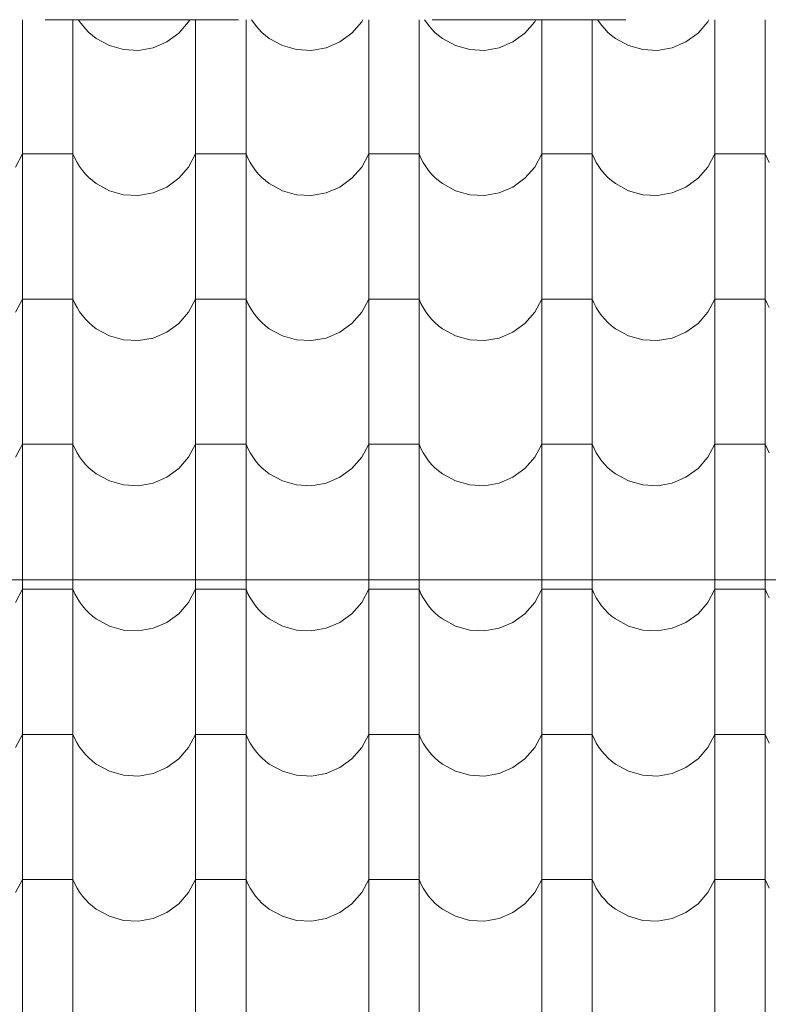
# Model space of a CAD drawing. Header units: millimetres. Extents: x -68772 to 137055, y -73300 to 19650.
# Tile 150 of 212: x 75255 to 76183, y -45598 to -44376. Entities that reach past the tile are written whole.
import ezdxf

# ---------------------------------------------------------------- set-up
doc = ezdxf.new("R2010")
doc.units = ezdxf.units.MM
doc.header["$MEASUREMENT"] = 0
doc.linetypes.add('Przerywana', pattern=[480, 240, -240])
for name, color, linetype, lineweight in [('Nowe_810-G Ogólne_Nr_pióra__1', 7, 'Continuous', 18), ('Nowe_810-G Ogólne_Nr_pióra__26', 13, 'Continuous', 18), ('Nowe_NIEWIDOCZNE DACHY_Nr_pióra__1', 7, 'Continuous', 18)]:
    doc.layers.add(name, color=color, linetype=linetype, lineweight=lineweight)

# ---------------------------------------------------------------- blocks, each defined once
blk = doc.blocks.new('*X50')
at = {"layer": 'Nowe_810-G Ogólne_Nr_pióra__26', "color": 13, "linetype": 'Continuous', "lineweight": 18}
for p, q in [((75258.3, -44376), (75258.3, -44472.3)), ((75320.7, -44376), (75320.7, -44472.3)), ((75327.6, -44376), (75329, -44378.2)), ((75329, -44378.2), (75332.5, -44383)), ((75452, -44392.8), (75464.1, -44378.8)), ((75464.1, -44378.8), (75465.6, -44376)), ((75472.8, -44376), (75472.8, -44472.3)), ((75535.2, -44376), (75535.2, -44472.3)), ((75542.1, -44376), (75543.5, -44378.2)), ((75543.5, -44378.2), (75547, -44383)), ((75666.5, -44392.8), (75678.6, -44378.8)), ((75678.6, -44378.8), (75680.1, -44376)), ((75687.3, -44376), (75687.3, -44472.3)), ((75749.7, -44376), (75749.7, -44472.3)), ((75756.6, -44376), (75758, -44378.2)), ((75758, -44378.2), (75761.5, -44383)), ((75881, -44392.8), (75893.1, -44378.8)), ((75893.1, -44378.8), (75894.6, -44376)), ((75901.8, -44376), (75901.8, -44472.3)), ((75964.2, -44376), (75964.2, -44472.3)), ((75971.1, -44376), (75972.5, -44378.2)), ((75972.5, -44378.2), (75976, -44383)), ((76095.5, -44392.8), (76107.6, -44378.8)), ((76107.6, -44378.8), (76109.1, -44376)), ((76116.3, -44376), (76116.3, -44472.3)), ((76178.7, -44376), (76178.7, -44472.3)), ((75332.5, -44383), (75336.3, -44387.5)), ((75336.3, -44387.5), (75340.4, -44391.8)), ((75340.4, -44391.8), (75344.9, -44395.7)), ((75437.1, -44403.6), (75452, -44392.8)), ((75547, -44383), (75550.8, -44387.5)), ((75550.8, -44387.5), (75554.9, -44391.8)), ((75554.9, -44391.8), (75559.4, -44395.7)), ((75651.6, -44403.6), (75666.5, -44392.8)), ((75761.5, -44383), (75765.3, -44387.5)), ((75765.3, -44387.5), (75769.4, -44391.8)), ((75769.4, -44391.8), (75773.9, -44395.7)), ((75866.1, -44403.6), (75881, -44392.8)), ((75976, -44383), (75979.8, -44387.5)), ((75979.8, -44387.5), (75983.9, -44391.8)), ((75983.9, -44391.8), (75988.4, -44395.7)), ((76080.6, -44403.6), (76095.5, -44392.8)), ((75344.9, -44395.7), (75349.6, -44399.3)), ((75349.6, -44399.3), (75365.8, -44408.2)), ((75420.1, -44410.9), (75437.1, -44403.6)), ((75559.4, -44395.7), (75564.1, -44399.3)), ((75564.1, -44399.3), (75580.3, -44408.2)), ((75634.6, -44410.9), (75651.6, -44403.6)), ((75773.9, -44395.7), (75778.6, -44399.3)), ((75778.6, -44399.3), (75794.8, -44408.2)), ((75849.1, -44410.9), (75866.1, -44403.6)), ((75988.4, -44395.7), (75993.1, -44399.3)), ((75993.1, -44399.3), (76009.3, -44408.2)), ((76063.6, -44410.9), (76080.6, -44403.6)), ((75365.8, -44408.2), (75383.5, -44413.2)), ((75383.5, -44413.2), (75401.9, -44414.1)), ((75401.9, -44414.1), (75420.1, -44410.9)), ((75580.3, -44408.2), (75598, -44413.2)), ((75598, -44413.2), (75616.4, -44414.1)), ((75616.4, -44414.1), (75634.6, -44410.9)), ((75794.8, -44408.2), (75812.5, -44413.2)), ((75812.5, -44413.2), (75830.9, -44414.1)), ((75830.9, -44414.1), (75849.1, -44410.9)), ((76009.3, -44408.2), (76027, -44413.2)), ((76027, -44413.2), (76045.4, -44414.1)), ((76045.4, -44414.1), (76063.6, -44410.9)), ((75258.3, -44472.3), (75258.3, -44652.4)), ((75320.7, -44472.3), (75320.7, -44652.4)), ((75472.8, -44472.3), (75472.8, -44652.4)), ((75535.2, -44472.3), (75535.2, -44652.4)), ((75687.3, -44472.3), (75687.3, -44652.4)), ((75749.7, -44472.3), (75749.7, -44652.4)), ((75901.8, -44472.3), (75901.8, -44652.4)), ((75964.2, -44472.3), (75964.2, -44652.4)), ((76116.3, -44472.3), (76116.3, -44652.4)), ((76178.7, -44472.3), (76178.7, -44652.4)), ((75249.6, -44558.9), (75258.3, -44542.6)), ((75289.5, -44542.6), (75258.3, -44542.6)), ((75320.7, -44542.6), (75289.5, -44542.6)), ((75320.7, -44542.6), (75323.1, -44548)), ((75323.1, -44548), (75325.9, -44553.3)), ((75464.1, -44558.9), (75472.8, -44542.6)), ((75504, -44542.6), (75472.8, -44542.6)), ((75535.2, -44542.6), (75504, -44542.6)), ((75535.2, -44542.6), (75537.6, -44548)), ((75537.6, -44548), (75540.4, -44553.3)), ((75678.6, -44558.9), (75687.3, -44542.6)), ((75718.5, -44542.6), (75687.3, -44542.6)), ((75749.7, -44542.6), (75718.5, -44542.6)), ((75749.7, -44542.6), (75752.1, -44548)), ((75752.1, -44548), (75754.9, -44553.3)), ((75893.1, -44558.9), (75901.8, -44542.6)), ((75933, -44542.6), (75901.8, -44542.6)), ((75964.2, -44542.6), (75933, -44542.6)), ((75964.2, -44542.6), (75966.6, -44548)), ((75966.6, -44548), (75969.4, -44553.3)), ((76107.6, -44558.9), (76116.3, -44542.6)), ((76147.5, -44542.6), (76116.3, -44542.6)), ((76178.7, -44542.6), (76147.5, -44542.6)), ((76178.7, -44542.6), (76181.1, -44548)), ((76181.1, -44548), (76183.9, -44553.3)), ((75325.9, -44553.3), (75329, -44558.3)), ((75329, -44558.3), (75332.5, -44563.1)), ((75332.5, -44563.1), (75336.3, -44567.6)), ((75452, -44572.8), (75464.1, -44558.9)), ((75540.4, -44553.3), (75543.5, -44558.3)), ((75543.5, -44558.3), (75547, -44563.1)), ((75547, -44563.1), (75550.8, -44567.6)), ((75666.5, -44572.8), (75678.6, -44558.9)), ((75754.9, -44553.3), (75758, -44558.3)), ((75758, -44558.3), (75761.5, -44563.1)), ((75761.5, -44563.1), (75765.3, -44567.6)), ((75881, -44572.8), (75893.1, -44558.9)), ((75969.4, -44553.3), (75972.5, -44558.3)), ((75972.5, -44558.3), (75976, -44563.1)), ((75976, -44563.1), (75979.8, -44567.6)), ((76095.5, -44572.8), (76107.6, -44558.9)), ((75336.3, -44567.6), (75340.4, -44571.8)), ((75340.4, -44571.8), (75344.9, -44575.7)), ((75344.9, -44575.7), (75349.6, -44579.3)), ((75437.1, -44583.7), (75452, -44572.8)), ((75550.8, -44567.6), (75554.9, -44571.8)), ((75554.9, -44571.8), (75559.4, -44575.7)), ((75559.4, -44575.7), (75564.1, -44579.3)), ((75651.6, -44583.7), (75666.5, -44572.8)), ((75765.3, -44567.6), (75769.4, -44571.8)), ((75769.4, -44571.8), (75773.9, -44575.7)), ((75773.9, -44575.7), (75778.6, -44579.3)), ((75866.1, -44583.7), (75881, -44572.8)), ((75979.8, -44567.6), (75983.9, -44571.8)), ((75983.9, -44571.8), (75988.4, -44575.7)), ((75988.4, -44575.7), (75993.1, -44579.3)), ((76080.6, -44583.7), (76095.5, -44572.8)), ((75349.6, -44579.3), (75365.8, -44588.2)), ((75365.8, -44588.2), (75383.5, -44593.2)), ((75420.1, -44590.9), (75437.1, -44583.7)), ((75564.1, -44579.3), (75580.3, -44588.2)), ((75580.3, -44588.2), (75598, -44593.2)), ((75634.6, -44590.9), (75651.6, -44583.7)), ((75778.6, -44579.3), (75794.8, -44588.2)), ((75794.8, -44588.2), (75812.5, -44593.2)), ((75849.1, -44590.9), (75866.1, -44583.7)), ((75993.1, -44579.3), (76009.3, -44588.2)), ((76009.3, -44588.2), (76027, -44593.2)), ((76063.6, -44590.9), (76080.6, -44583.7)), ((75383.5, -44593.2), (75401.9, -44594.2)), ((75401.9, -44594.2), (75420.1, -44590.9)), ((75598, -44593.2), (75616.4, -44594.2)), ((75616.4, -44594.2), (75634.6, -44590.9)), ((75812.5, -44593.2), (75830.9, -44594.2)), ((75830.9, -44594.2), (75849.1, -44590.9)), ((76027, -44593.2), (76045.4, -44594.2)), ((76045.4, -44594.2), (76063.6, -44590.9)), ((75258.3, -44652.4), (75258.3, -44832.4)), ((75320.7, -44652.4), (75320.7, -44832.4)), ((75472.8, -44652.4), (75472.8, -44832.4)), ((75535.2, -44652.4), (75535.2, -44832.4)), ((75687.3, -44652.4), (75687.3, -44832.4)), ((75749.7, -44652.4), (75749.7, -44832.4)), ((75901.8, -44652.4), (75901.8, -44832.4)), ((75964.2, -44652.4), (75964.2, -44832.4)), ((76116.3, -44652.4), (76116.3, -44832.4)), ((76178.7, -44652.4), (76178.7, -44832.4)), ((75249.6, -44738.9), (75258.3, -44722.6)), ((75289.5, -44722.6), (75258.3, -44722.6)), ((75320.7, -44722.6), (75289.5, -44722.6)), ((75320.7, -44722.6), (75323.1, -44728.1)), ((75464.1, -44738.9), (75472.8, -44722.6)), ((75504, -44722.6), (75472.8, -44722.6)), ((75535.2, -44722.6), (75504, -44722.6)), ((75535.2, -44722.6), (75537.6, -44728.1)), ((75678.6, -44738.9), (75687.3, -44722.6)), ((75718.5, -44722.6), (75687.3, -44722.6)), ((75749.7, -44722.6), (75718.5, -44722.6)), ((75749.7, -44722.6), (75752.1, -44728.1)), ((75893.1, -44738.9), (75901.8, -44722.6)), ((75933, -44722.6), (75901.8, -44722.6)), ((75964.2, -44722.6), (75933, -44722.6)), ((75964.2, -44722.6), (75966.6, -44728.1)), ((76107.6, -44738.9), (76116.3, -44722.6)), ((76147.5, -44722.6), (76116.3, -44722.6)), ((76178.7, -44722.6), (76147.5, -44722.6)), ((76178.7, -44722.6), (76181.1, -44728.1)), ((75323.1, -44728.1), (75325.9, -44733.3)), ((75325.9, -44733.3), (75329, -44738.3)), ((75537.6, -44728.1), (75540.4, -44733.3)), ((75540.4, -44733.3), (75543.5, -44738.3)), ((75752.1, -44728.1), (75754.9, -44733.3)), ((75754.9, -44733.3), (75758, -44738.3)), ((75966.6, -44728.1), (75969.4, -44733.3)), ((75969.4, -44733.3), (75972.5, -44738.3)), ((76181.1, -44728.1), (76183.9, -44733.3)), ((75329, -44738.3), (75332.5, -44743.1)), ((75332.5, -44743.1), (75336.3, -44747.6)), ((75336.3, -44747.6), (75340.4, -44751.9)), ((75452, -44752.9), (75464.1, -44738.9)), ((75543.5, -44738.3), (75547, -44743.1)), ((75547, -44743.1), (75550.8, -44747.6)), ((75550.8, -44747.6), (75554.9, -44751.9)), ((75666.5, -44752.9), (75678.6, -44738.9)), ((75758, -44738.3), (75761.5, -44743.1)), ((75761.5, -44743.1), (75765.3, -44747.6)), ((75765.3, -44747.6), (75769.4, -44751.9)), ((75881, -44752.9), (75893.1, -44738.9)), ((75972.5, -44738.3), (75976, -44743.1)), ((75976, -44743.1), (75979.8, -44747.6)), ((75979.8, -44747.6), (75983.9, -44751.9)), ((76095.5, -44752.9), (76107.6, -44738.9)), ((75340.4, -44751.9), (75344.9, -44755.8)), ((75344.9, -44755.8), (75349.6, -44759.4)), ((75349.6, -44759.4), (75365.8, -44768.3)), ((75437.1, -44763.7), (75452, -44752.9)), ((75554.9, -44751.9), (75559.4, -44755.8)), ((75559.4, -44755.8), (75564.1, -44759.4)), ((75564.1, -44759.4), (75580.3, -44768.3)), ((75651.6, -44763.7), (75666.5, -44752.9)), ((75769.4, -44751.9), (75773.9, -44755.8)), ((75773.9, -44755.8), (75778.6, -44759.4)), ((75778.6, -44759.4), (75794.8, -44768.3)), ((75866.1, -44763.7), (75881, -44752.9)), ((75983.9, -44751.9), (75988.4, -44755.8)), ((75988.4, -44755.8), (75993.1, -44759.4)), ((75993.1, -44759.4), (76009.3, -44768.3)), ((76080.6, -44763.7), (76095.5, -44752.9)), ((75365.8, -44768.3), (75383.5, -44773.3)), ((75401.9, -44774.2), (75420.1, -44771)), ((75420.1, -44771), (75437.1, -44763.7)), ((75580.3, -44768.3), (75598, -44773.3)), ((75616.4, -44774.2), (75634.6, -44771)), ((75634.6, -44771), (75651.6, -44763.7)), ((75794.8, -44768.3), (75812.5, -44773.3)), ((75830.9, -44774.2), (75849.1, -44771)), ((75849.1, -44771), (75866.1, -44763.7)), ((76009.3, -44768.3), (76027, -44773.3)), ((76045.4, -44774.2), (76063.6, -44771)), ((76063.6, -44771), (76080.6, -44763.7)), ((75383.5, -44773.3), (75401.9, -44774.2)), ((75598, -44773.3), (75616.4, -44774.2)), ((75812.5, -44773.3), (75830.9, -44774.2)), ((76027, -44773.3), (76045.4, -44774.2)), ((75258.3, -44832.4), (75258.3, -45012.5)), ((75320.7, -44832.4), (75320.7, -45012.5)), ((75472.8, -44832.4), (75472.8, -45012.5)), ((75535.2, -44832.4), (75535.2, -45012.5)), ((75687.3, -44832.4), (75687.3, -45012.5)), ((75749.7, -44832.4), (75749.7, -45012.5)), ((75901.8, -44832.4), (75901.8, -45012.5)), ((75964.2, -44832.4), (75964.2, -45012.5)), ((76116.3, -44832.4), (76116.3, -45012.5)), ((76178.7, -44832.4), (76178.7, -45012.5)), ((75249.6, -44919), (75258.3, -44902.7)), ((75289.5, -44902.7), (75258.3, -44902.7)), ((75320.7, -44902.7), (75289.5, -44902.7)), ((75320.7, -44902.7), (75323.1, -44908.1)), ((75464.1, -44919), (75472.8, -44902.7)), ((75504, -44902.7), (75472.8, -44902.7)), ((75535.2, -44902.7), (75504, -44902.7)), ((75535.2, -44902.7), (75537.6, -44908.1)), ((75678.6, -44919), (75687.3, -44902.7)), ((75718.5, -44902.7), (75687.3, -44902.7)), ((75749.7, -44902.7), (75718.5, -44902.7)), ((75749.7, -44902.7), (75752.1, -44908.1)), ((75893.1, -44919), (75901.8, -44902.7)), ((75933, -44902.7), (75901.8, -44902.7)), ((75964.2, -44902.7), (75933, -44902.7)), ((75964.2, -44902.7), (75966.6, -44908.1)), ((76107.6, -44919), (76116.3, -44902.7)), ((76147.5, -44902.7), (76116.3, -44902.7)), ((76178.7, -44902.7), (76147.5, -44902.7)), ((76178.7, -44902.7), (76181.1, -44908.1)), ((75323.1, -44908.1), (75325.9, -44913.4)), ((75325.9, -44913.4), (75329, -44918.4)), ((75329, -44918.4), (75332.5, -44923.2)), ((75452, -44932.9), (75464.1, -44919)), ((75537.6, -44908.1), (75540.4, -44913.4)), ((75540.4, -44913.4), (75543.5, -44918.4)), ((75543.5, -44918.4), (75547, -44923.2)), ((75666.5, -44932.9), (75678.6, -44919)), ((75752.1, -44908.1), (75754.9, -44913.4)), ((75754.9, -44913.4), (75758, -44918.4)), ((75758, -44918.4), (75761.5, -44923.2)), ((75881, -44932.9), (75893.1, -44919)), ((75966.6, -44908.1), (75969.4, -44913.4)), ((75969.4, -44913.4), (75972.5, -44918.4)), ((75972.5, -44918.4), (75976, -44923.2)), ((76095.5, -44932.9), (76107.6, -44919)), ((76181.1, -44908.1), (76183.9, -44913.4)), ((75332.5, -44923.2), (75336.3, -44927.7)), ((75336.3, -44927.7), (75340.4, -44931.9)), ((75547, -44923.2), (75550.8, -44927.7)), ((75550.8, -44927.7), (75554.9, -44931.9)), ((75761.5, -44923.2), (75765.3, -44927.7)), ((75765.3, -44927.7), (75769.4, -44931.9)), ((75976, -44923.2), (75979.8, -44927.7)), ((75979.8, -44927.7), (75983.9, -44931.9)), ((75340.4, -44931.9), (75344.9, -44935.8)), ((75344.9, -44935.8), (75349.6, -44939.4)), ((75349.6, -44939.4), (75365.8, -44948.3)), ((75420.1, -44951), (75437.1, -44943.8)), ((75437.1, -44943.8), (75452, -44932.9)), ((75554.9, -44931.9), (75559.4, -44935.8)), ((75559.4, -44935.8), (75564.1, -44939.4)), ((75564.1, -44939.4), (75580.3, -44948.3)), ((75634.6, -44951), (75651.6, -44943.8)), ((75651.6, -44943.8), (75666.5, -44932.9)), ((75769.4, -44931.9), (75773.9, -44935.8)), ((75773.9, -44935.8), (75778.6, -44939.4)), ((75778.6, -44939.4), (75794.8, -44948.3)), ((75849.1, -44951), (75866.1, -44943.8)), ((75866.1, -44943.8), (75881, -44932.9)), ((75983.9, -44931.9), (75988.4, -44935.8)), ((75988.4, -44935.8), (75993.1, -44939.4)), ((75993.1, -44939.4), (76009.3, -44948.3)), ((76063.6, -44951), (76080.6, -44943.8)), ((76080.6, -44943.8), (76095.5, -44932.9)), ((75365.8, -44948.3), (75383.5, -44953.3)), ((75383.5, -44953.3), (75401.9, -44954.3)), ((75401.9, -44954.3), (75420.1, -44951)), ((75580.3, -44948.3), (75598, -44953.3)), ((75598, -44953.3), (75616.4, -44954.3)), ((75616.4, -44954.3), (75634.6, -44951)), ((75794.8, -44948.3), (75812.5, -44953.3)), ((75812.5, -44953.3), (75830.9, -44954.3)), ((75830.9, -44954.3), (75849.1, -44951)), ((76009.3, -44948.3), (76027, -44953.3)), ((76027, -44953.3), (76045.4, -44954.3)), ((76045.4, -44954.3), (76063.6, -44951)), ((75258.3, -45012.5), (75258.3, -45192.5)), ((75320.7, -45012.5), (75320.7, -45192.5)), ((75472.8, -45012.5), (75472.8, -45192.5)), ((75535.2, -45012.5), (75535.2, -45192.5)), ((75687.3, -45012.5), (75687.3, -45192.5)), ((75749.7, -45012.5), (75749.7, -45192.5)), ((75901.8, -45012.5), (75901.8, -45192.5)), ((75964.2, -45012.5), (75964.2, -45192.5)), ((76116.3, -45012.5), (76116.3, -45192.5)), ((76178.7, -45012.5), (76178.7, -45192.5)), ((75249.6, -45099), (75258.3, -45082.7)), ((75289.5, -45082.7), (75258.3, -45082.7)), ((75320.7, -45082.7), (75289.5, -45082.7)), ((75320.7, -45082.7), (75323.1, -45088.2)), ((75323.1, -45088.2), (75325.9, -45093.4)), ((75464.1, -45099), (75472.8, -45082.7)), ((75504, -45082.7), (75472.8, -45082.7)), ((75535.2, -45082.7), (75504, -45082.7)), ((75535.2, -45082.7), (75537.6, -45088.2)), ((75537.6, -45088.2), (75540.4, -45093.4)), ((75678.6, -45099), (75687.3, -45082.7)), ((75718.5, -45082.7), (75687.3, -45082.7)), ((75749.7, -45082.7), (75718.5, -45082.7)), ((75749.7, -45082.7), (75752.1, -45088.2)), ((75752.1, -45088.2), (75754.9, -45093.4)), ((75893.1, -45099), (75901.8, -45082.7)), ((75933, -45082.7), (75901.8, -45082.7)), ((75964.2, -45082.7), (75933, -45082.7)), ((75964.2, -45082.7), (75966.6, -45088.2)), ((75966.6, -45088.2), (75969.4, -45093.4)), ((76107.6, -45099), (76116.3, -45082.7)), ((76147.5, -45082.7), (76116.3, -45082.7)), ((76178.7, -45082.7), (76147.5, -45082.7)), ((76178.7, -45082.7), (76181.1, -45088.2)), ((76181.1, -45088.2), (76183.9, -45093.4)), ((75325.9, -45093.4), (75329, -45098.4)), ((75329, -45098.4), (75332.5, -45103.2)), ((75452, -45113), (75464.1, -45099)), ((75540.4, -45093.4), (75543.5, -45098.4)), ((75543.5, -45098.4), (75547, -45103.2)), ((75666.5, -45113), (75678.6, -45099)), ((75754.9, -45093.4), (75758, -45098.4)), ((75758, -45098.4), (75761.5, -45103.2)), ((75881, -45113), (75893.1, -45099)), ((75969.4, -45093.4), (75972.5, -45098.4)), ((75972.5, -45098.4), (75976, -45103.2)), ((76095.5, -45113), (76107.6, -45099)), ((75332.5, -45103.2), (75336.3, -45107.7)), ((75336.3, -45107.7), (75340.4, -45112)), ((75340.4, -45112), (75344.9, -45115.9)), ((75437.1, -45123.8), (75452, -45113)), ((75547, -45103.2), (75550.8, -45107.7)), ((75550.8, -45107.7), (75554.9, -45112)), ((75554.9, -45112), (75559.4, -45115.9)), ((75651.6, -45123.8), (75666.5, -45113)), ((75761.5, -45103.2), (75765.3, -45107.7)), ((75765.3, -45107.7), (75769.4, -45112)), ((75769.4, -45112), (75773.9, -45115.9)), ((75866.1, -45123.8), (75881, -45113)), ((75976, -45103.2), (75979.8, -45107.7)), ((75979.8, -45107.7), (75983.9, -45112)), ((75983.9, -45112), (75988.4, -45115.9)), ((76080.6, -45123.8), (76095.5, -45113)), ((75344.9, -45115.9), (75349.6, -45119.5)), ((75349.6, -45119.5), (75365.8, -45128.4)), ((75420.1, -45131.1), (75437.1, -45123.8)), ((75559.4, -45115.9), (75564.1, -45119.5)), ((75564.1, -45119.5), (75580.3, -45128.4)), ((75634.6, -45131.1), (75651.6, -45123.8)), ((75773.9, -45115.9), (75778.6, -45119.5)), ((75778.6, -45119.5), (75794.8, -45128.4)), ((75849.1, -45131.1), (75866.1, -45123.8)), ((75988.4, -45115.9), (75993.1, -45119.5)), ((75993.1, -45119.5), (76009.3, -45128.4)), ((76063.6, -45131.1), (76080.6, -45123.8)), ((75365.8, -45128.4), (75383.5, -45133.4)), ((75383.5, -45133.4), (75401.9, -45134.3)), ((75401.9, -45134.3), (75420.1, -45131.1)), ((75580.3, -45128.4), (75598, -45133.4)), ((75598, -45133.4), (75616.4, -45134.3)), ((75616.4, -45134.3), (75634.6, -45131.1)), ((75794.8, -45128.4), (75812.5, -45133.4)), ((75812.5, -45133.4), (75830.9, -45134.3)), ((75830.9, -45134.3), (75849.1, -45131.1)), ((76009.3, -45128.4), (76027, -45133.4)), ((76027, -45133.4), (76045.4, -45134.3)), ((76045.4, -45134.3), (76063.6, -45131.1)), ((75258.3, -45192.5), (75258.3, -45372.6)), ((75320.7, -45192.5), (75320.7, -45372.6)), ((75472.8, -45192.5), (75472.8, -45372.6)), ((75535.2, -45192.5), (75535.2, -45372.6)), ((75687.3, -45192.5), (75687.3, -45372.6)), ((75749.7, -45192.5), (75749.7, -45372.6)), ((75901.8, -45192.5), (75901.8, -45372.6)), ((75964.2, -45192.5), (75964.2, -45372.6)), ((76116.3, -45192.5), (76116.3, -45372.6)), ((76178.7, -45192.5), (76178.7, -45372.6)), ((75249.6, -45279.1), (75258.3, -45262.8)), ((75289.5, -45262.8), (75258.3, -45262.8)), ((75320.7, -45262.8), (75289.5, -45262.8)), ((75320.7, -45262.8), (75323.1, -45268.2)), ((75323.1, -45268.2), (75325.9, -45273.5)), ((75325.9, -45273.5), (75329, -45278.5)), ((75464.1, -45279.1), (75472.8, -45262.8)), ((75504, -45262.8), (75472.8, -45262.8)), ((75535.2, -45262.8), (75504, -45262.8)), ((75535.2, -45262.8), (75537.6, -45268.2)), ((75537.6, -45268.2), (75540.4, -45273.5)), ((75540.4, -45273.5), (75543.5, -45278.5)), ((75678.6, -45279.1), (75687.3, -45262.8)), ((75718.5, -45262.8), (75687.3, -45262.8)), ((75749.7, -45262.8), (75718.5, -45262.8)), ((75749.7, -45262.8), (75752.1, -45268.2)), ((75752.1, -45268.2), (75754.9, -45273.5)), ((75754.9, -45273.5), (75758, -45278.5)), ((75893.1, -45279.1), (75901.8, -45262.8)), ((75933, -45262.8), (75901.8, -45262.8)), ((75964.2, -45262.8), (75933, -45262.8)), ((75964.2, -45262.8), (75966.6, -45268.2)), ((75966.6, -45268.2), (75969.4, -45273.5)), ((75969.4, -45273.5), (75972.5, -45278.5)), ((76107.6, -45279.1), (76116.3, -45262.8)), ((76147.5, -45262.8), (76116.3, -45262.8)), ((76178.7, -45262.8), (76147.5, -45262.8)), ((76178.7, -45262.8), (76181.1, -45268.2)), ((76181.1, -45268.2), (76183.9, -45273.5)), ((75329, -45278.5), (75332.5, -45283.3)), ((75332.5, -45283.3), (75336.3, -45287.8)), ((75452, -45293), (75464.1, -45279.1)), ((75543.5, -45278.5), (75547, -45283.3)), ((75547, -45283.3), (75550.8, -45287.8)), ((75666.5, -45293), (75678.6, -45279.1)), ((75758, -45278.5), (75761.5, -45283.3)), ((75761.5, -45283.3), (75765.3, -45287.8)), ((75881, -45293), (75893.1, -45279.1)), ((75972.5, -45278.5), (75976, -45283.3)), ((75976, -45283.3), (75979.8, -45287.8)), ((76095.5, -45293), (76107.6, -45279.1)), ((75336.3, -45287.8), (75340.4, -45292)), ((75340.4, -45292), (75344.9, -45295.9)), ((75344.9, -45295.9), (75349.6, -45299.5)), ((75437.1, -45303.9), (75452, -45293)), ((75550.8, -45287.8), (75554.9, -45292)), ((75554.9, -45292), (75559.4, -45295.9)), ((75559.4, -45295.9), (75564.1, -45299.5)), ((75651.6, -45303.9), (75666.5, -45293)), ((75765.3, -45287.8), (75769.4, -45292)), ((75769.4, -45292), (75773.9, -45295.9)), ((75773.9, -45295.9), (75778.6, -45299.5)), ((75866.1, -45303.9), (75881, -45293)), ((75979.8, -45287.8), (75983.9, -45292)), ((75983.9, -45292), (75988.4, -45295.9)), ((75988.4, -45295.9), (75993.1, -45299.5)), ((76080.6, -45303.9), (76095.5, -45293)), ((75349.6, -45299.5), (75365.8, -45308.4)), ((75365.8, -45308.4), (75383.5, -45313.4)), ((75420.1, -45311.1), (75437.1, -45303.9)), ((75564.1, -45299.5), (75580.3, -45308.4)), ((75580.3, -45308.4), (75598, -45313.4)), ((75634.6, -45311.1), (75651.6, -45303.9)), ((75778.6, -45299.5), (75794.8, -45308.4)), ((75794.8, -45308.4), (75812.5, -45313.4)), ((75849.1, -45311.1), (75866.1, -45303.9)), ((75993.1, -45299.5), (76009.3, -45308.4)), ((76009.3, -45308.4), (76027, -45313.4)), ((76063.6, -45311.1), (76080.6, -45303.9)), ((75383.5, -45313.4), (75401.9, -45314.4)), ((75401.9, -45314.4), (75420.1, -45311.1)), ((75598, -45313.4), (75616.4, -45314.4)), ((75616.4, -45314.4), (75634.6, -45311.1)), ((75812.5, -45313.4), (75830.9, -45314.4)), ((75830.9, -45314.4), (75849.1, -45311.1)), ((76027, -45313.4), (76045.4, -45314.4)), ((76045.4, -45314.4), (76063.6, -45311.1)), ((75258.3, -45372.6), (75258.3, -45552.6)), ((75320.7, -45372.6), (75320.7, -45552.6)), ((75472.8, -45372.6), (75472.8, -45552.6)), ((75535.2, -45372.6), (75535.2, -45552.6)), ((75687.3, -45372.6), (75687.3, -45552.6)), ((75749.7, -45372.6), (75749.7, -45552.6)), ((75901.8, -45372.6), (75901.8, -45552.6)), ((75964.2, -45372.6), (75964.2, -45552.6)), ((76116.3, -45372.6), (76116.3, -45552.6)), ((76178.7, -45372.6), (76178.7, -45552.6)), ((75249.6, -45459.1), (75258.3, -45442.8)), ((75289.5, -45442.8), (75258.3, -45442.8)), ((75320.7, -45442.8), (75289.5, -45442.8)), ((75320.7, -45442.8), (75323.1, -45448.3)), ((75464.1, -45459.1), (75472.8, -45442.8)), ((75504, -45442.8), (75472.8, -45442.8)), ((75535.2, -45442.8), (75504, -45442.8)), ((75535.2, -45442.8), (75537.6, -45448.3)), ((75678.6, -45459.1), (75687.3, -45442.8)), ((75718.5, -45442.8), (75687.3, -45442.8)), ((75749.7, -45442.8), (75718.5, -45442.8)), ((75749.7, -45442.8), (75752.1, -45448.3)), ((75893.1, -45459.1), (75901.8, -45442.8)), ((75933, -45442.8), (75901.8, -45442.8)), ((75964.2, -45442.8), (75933, -45442.8)), ((75964.2, -45442.8), (75966.6, -45448.3)), ((76107.6, -45459.1), (76116.3, -45442.8)), ((76147.5, -45442.8), (76116.3, -45442.8)), ((76178.7, -45442.8), (76147.5, -45442.8)), ((76178.7, -45442.8), (76181.1, -45448.3)), ((75323.1, -45448.3), (75325.9, -45453.5)), ((75325.9, -45453.5), (75329, -45458.5)), ((75537.6, -45448.3), (75540.4, -45453.5)), ((75540.4, -45453.5), (75543.5, -45458.5)), ((75752.1, -45448.3), (75754.9, -45453.5)), ((75754.9, -45453.5), (75758, -45458.5)), ((75966.6, -45448.3), (75969.4, -45453.5)), ((75969.4, -45453.5), (75972.5, -45458.5)), ((76181.1, -45448.3), (76183.9, -45453.5)), ((75329, -45458.5), (75332.5, -45463.3)), ((75332.5, -45463.3), (75336.3, -45467.8)), ((75336.3, -45467.8), (75340.4, -45472.1)), ((75452, -45473.1), (75464.1, -45459.1)), ((75543.5, -45458.5), (75547, -45463.3)), ((75547, -45463.3), (75550.8, -45467.8)), ((75550.8, -45467.8), (75554.9, -45472.1)), ((75666.5, -45473.1), (75678.6, -45459.1)), ((75758, -45458.5), (75761.5, -45463.3)), ((75761.5, -45463.3), (75765.3, -45467.8)), ((75765.3, -45467.8), (75769.4, -45472.1)), ((75881, -45473.1), (75893.1, -45459.1)), ((75972.5, -45458.5), (75976, -45463.3)), ((75976, -45463.3), (75979.8, -45467.8)), ((75979.8, -45467.8), (75983.9, -45472.1)), ((76095.5, -45473.1), (76107.6, -45459.1)), ((75340.4, -45472.1), (75344.9, -45476)), ((75344.9, -45476), (75349.6, -45479.6)), ((75349.6, -45479.6), (75365.8, -45488.5)), ((75437.1, -45483.9), (75452, -45473.1)), ((75554.9, -45472.1), (75559.4, -45476)), ((75559.4, -45476), (75564.1, -45479.6)), ((75564.1, -45479.6), (75580.3, -45488.5)), ((75651.6, -45483.9), (75666.5, -45473.1)), ((75769.4, -45472.1), (75773.9, -45476)), ((75773.9, -45476), (75778.6, -45479.6)), ((75778.6, -45479.6), (75794.8, -45488.5)), ((75866.1, -45483.9), (75881, -45473.1)), ((75983.9, -45472.1), (75988.4, -45476)), ((75988.4, -45476), (75993.1, -45479.6)), ((75993.1, -45479.6), (76009.3, -45488.5)), ((76080.6, -45483.9), (76095.5, -45473.1)), ((75365.8, -45488.5), (75383.5, -45493.5)), ((75383.5, -45493.5), (75401.9, -45494.4)), ((75401.9, -45494.4), (75420.1, -45491.2)), ((75420.1, -45491.2), (75437.1, -45483.9)), ((75580.3, -45488.5), (75598, -45493.5)), ((75598, -45493.5), (75616.4, -45494.4)), ((75616.4, -45494.4), (75634.6, -45491.2)), ((75634.6, -45491.2), (75651.6, -45483.9)), ((75794.8, -45488.5), (75812.5, -45493.5)), ((75812.5, -45493.5), (75830.9, -45494.4)), ((75830.9, -45494.4), (75849.1, -45491.2)), ((75849.1, -45491.2), (75866.1, -45483.9)), ((76009.3, -45488.5), (76027, -45493.5)), ((76027, -45493.5), (76045.4, -45494.4)), ((76045.4, -45494.4), (76063.6, -45491.2)), ((76063.6, -45491.2), (76080.6, -45483.9)), ((75258.3, -45552.6), (75258.3, -45732.7)), ((75320.7, -45552.6), (75320.7, -45732.7)), ((75472.8, -45552.6), (75472.8, -45732.7)), ((75535.2, -45552.6), (75535.2, -45732.7)), ((75687.3, -45552.6), (75687.3, -45732.7)), ((75749.7, -45552.6), (75749.7, -45732.7)), ((75901.8, -45552.6), (75901.8, -45732.7)), ((75964.2, -45552.6), (75964.2, -45732.7)), ((76116.3, -45552.6), (76116.3, -45732.7)), ((76178.7, -45552.6), (76178.7, -45732.7))]:
    blk.add_line(p, q, dxfattribs=at)
blk = doc.blocks.new('Wypełnienie_3', base_point=(0, 2000))
at = {"layer": 'Nowe_810-G Ogólne_Nr_pióra__1', "color": 7, "linetype": 'Przerywana', "lineweight": 18}
blk.add_line((74326.1, -44376), (82609.4, -44376), dxfattribs=at)
at = {"layer": 'Nowe_810-G Ogólne_Nr_pióra__26', "color": 13, "linetype": 'Przerywana', "lineweight": 18}
blk.add_blockref('*X50', (0, 0), dxfattribs=at)

msp = doc.modelspace()

# ---------------------------------------------------------------- linework, layer by layer
at = {"layer": 'Nowe_NIEWIDOCZNE DACHY_Nr_pióra__1', "color": 7, "linetype": 'Continuous', "lineweight": 18}
msp.add_line((86976.6, -45071.2), (69243.5, -45071.1), dxfattribs=at)

# ---------------------------------------------------------------- block references
at = {"layer": 'Nowe_810-G Ogólne_Nr_pióra__26', "color": 13, "linetype": 'Przerywana', "lineweight": 18}
msp.add_blockref('Wypełnienie_3', (0, 2000), dxfattribs=at)

doc.saveas('drawing.dxf')
